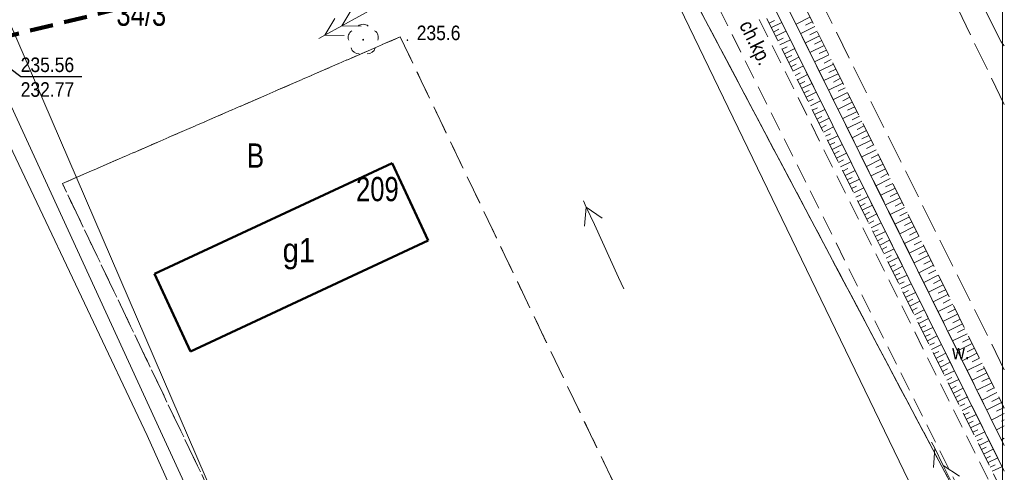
# Model space of a CAD drawing. Header units: metres. Extents: x 7529105 to 7529249, y 5515588 to 5515793.
# Tile 5 of 10: x 7529197 to 7529248, y 5515664 to 5515687. Entities that reach past the tile are written whole.
import ezdxf
from ezdxf.enums import TextEntityAlignment as Align

# ---------------------------------------------------------------- set-up
doc = ezdxf.new("R2010")
doc.units = ezdxf.units.M
doc.header["$MEASUREMENT"] = 0
for name, pattern in [('1.5_0.5', [2, 1.5, -0.5]), ('218-500', [1, 0.5, -0.5]), ('219-500', [0]), ('4', [1.8, 1.2, -0.6]), ('mz1.0_0.5', [1.5, 1, -0.5]), ('mz1.25_0.5', [1.75, 1.25, -0.5])]:
    doc.linetypes.add(name, pattern=pattern)
doc.layers.get('0').update_dxf_attribs({"color": 2, "linetype": 'CONTINUOUS', "lineweight": 5})
for name, color, linetype in [('000 Inne (niezydentyfikowane)', 7, 'CONTINUOUS'), ('210-Oznaczenie użytku', 7, 'CONTINUOUS'), ('211-Nr działki', 7, 'CONTINUOUS'), ('217-Granica konturu klasyfikcyjnego', 7, 'CONTINUOUS'), ('218-Granica użytku', 7, 'CONTINUOUS'), ('219-Linia granicy', 7, 'CONTINUOUS'), ('312-Budynek (powierzchnia)', 7, 'CONTINUOUS'), ('312-Numer ewidencyjny budynku', 7, 'CONTINUOUS'), ('312-Numer ewidencyjny budynku-Atr124', 7, 'CONTINUOUS'), ('chodnik (powierzchnia)', 7, 'CONTINUOUS'), ('chodnik (powierzchnia)-Atr17', 7, 'CONTINUOUS'), ('drzewo liściaste (punkt)', 7, 'CONTINUOUS'), ('jezdnia (powierzchnia)', 7, 'CONTINUOUS'), ('Obszar opracowania', 7, 'CONTINUOUS'), ('przewód elektroenergetyczny niskiego napięcia (linia) - symbol', 7, 'CONTINUOUS'), ('przewód elektroenergetyczny średniego napięcia (linia) - symbol', 7, 'CONTINUOUS'), ('przewód gazowy (linia)', 7, 'CONTINUOUS'), ('przewód kanalizacyjny (linia)', 7, 'CONTINUOUS'), ('przewód telekomunikacyjny (linia)', 7, 'CONTINUOUS'), ('przewód telekomunikacyjny (linia) - symbol', 7, 'CONTINUOUS'), ('punkt o określonej wysokości (sieć kanalizacyjna)-Atr2', 7, 'CONTINUOUS'), ('punkt o określonej wysokości (sieć kanalizacyjna)-Atr3', 7, 'CONTINUOUS'), ('punkt wysokościowy naturalny', 7, 'CONTINUOUS'), ('punkt wysokościowy naturalny-Atr2', 7, 'CONTINUOUS'), ('Ramki i opis wydruku', 7, 'CONTINUOUS'), ('rów przydrożny (powierzchnia)', 7, 'CONTINUOUS'), ('rów przydrożny (powierzchnia)-Atr17', 7, 'CONTINUOUS'), ('skarpa nieumocniona (powierzchnia)', 7, 'CONTINUOUS')]:
    doc.layers.add(name, color=color, linetype=linetype)
doc.styles.get("Standard").update_dxf_attribs({"font": 'Working1250', "width": 0.75})

# ---------------------------------------------------------------- blocks, each defined once
blk = doc.blocks.new('PT01')
at = {"color": 0, "linetype": 'Continuous', "lineweight": 13}
for p, q in [((0.65, 0), (0, 0)), ((0.65, 0), (1.65, 0)), ((1.65, 0), (2.65, 0)), ((2.65, 0), (3.65, 0)), ((3.65, 0), (2.784, -0.5)), ((3.65, 0), (4.65, 0)), ((4.65, 0), (3.784, 0.5)), ((4.65, 0), (5, 0))]:
    blk.add_line(p, q, dxfattribs=at)
blk = doc.blocks.new('PE04')
at = {"color": 0, "linetype": 'Continuous', "lineweight": 13}
for p, q in [((0.65, 0), (0, 0)), ((0.65, 0), (1.65, 0)), ((1.65, 0), (2.65, 0)), ((2.65, 0), (3.65, 0)), ((3.65, 0), (4.65, 0)), ((4.65, 0), (3.784, 0.5)), ((4.65, 0), (3.784, -0.5)), ((4.65, 0), (5, 0))]:
    blk.add_line(p, q, dxfattribs=at)
blk = doc.blocks.new('OP021')
at = {"linetype": 'Continuous', "lineweight": 13}
h = blk.add_hatch(color=0, dxfattribs=at)
edge = h.paths.add_edge_path()
edge.add_arc((0, 0), 0.05, 0, 360)
at = {"color": 0, "linetype": 'Continuous', "lineweight": 13}
for centre, start, end in [((0, 0.4), 49.272, 130.728), ((-0.38, 0.124), 121.308, 202.548), ((0.38, 0.124), 337.452, 58.692), ((-0.235, -0.324), 193.221, 274.871), ((0.235, -0.324), 265.129, 346.779)]:
    blk.add_arc(centre, 0.4, start, end, dxfattribs=at)
blk = doc.blocks.new('PW01')
at = {"linetype": 'Continuous', "lineweight": 13}
h = blk.add_hatch(color=0, dxfattribs=at)
edge = h.paths.add_edge_path()
edge.add_arc((0, 0), 0.045, 0, 360)
blk = doc.blocks.new('PE03')
at = {"color": 0, "linetype": 'Continuous', "lineweight": 13}
for p, q in [((0.65, 0), (0, 0)), ((0.65, 0), (1.65, 0)), ((1.65, 0), (2.65, 0)), ((2.65, 0), (3.65, 0)), ((3.65, 0), (2.784, 0.5)), ((3.65, 0), (2.784, -0.5)), ((3.65, 0), (4.65, 0)), ((4.65, 0), (3.784, 0.5)), ((4.65, 0), (3.784, -0.5)), ((4.65, 0), (5, 0))]:
    blk.add_line(p, q, dxfattribs=at)

msp = doc.modelspace()

# ---------------------------------------------------------------- linework, layer by layer
at = {"layer": '000 Inne (niezydentyfikowane)', "color": 7, "linetype": 'Continuous', "lineweight": 13}
for p, q in [((7529235.51, 5515686.69), (7529235.77, 5515686.83)), ((7529235.62, 5515686.47), (7529236.15, 5515686.73)), ((7529237.61, 5515687.01), (7529236.89, 5515686.65)), ((7529237.73, 5515686.77), (7529237.37, 5515686.59)), ((7529235.73, 5515686.24), (7529236, 5515686.38)), ((7529235.84, 5515686.02), (7529236.37, 5515686.29)), ((7529237.86, 5515686.52), (7529237.13, 5515686.16)), ((7529237.98, 5515686.28), (7529237.61, 5515686.1)), ((7529235.95, 5515685.79), (7529236.22, 5515685.93)), ((7529236.06, 5515685.57), (7529236.6, 5515685.84)), ((7529238.1, 5515686.04), (7529237.37, 5515685.68)), ((7529238.22, 5515685.8), (7529237.85, 5515685.61)), ((7529236.18, 5515685.35), (7529236.44, 5515685.48)), ((7529236.29, 5515685.12), (7529236.82, 5515685.39)), ((7529238.34, 5515685.55), (7529237.61, 5515685.19)), ((7529238.46, 5515685.31), (7529238.09, 5515685.13)), ((7529236.4, 5515684.9), (7529236.67, 5515685.03)), ((7529236.51, 5515684.67), (7529237.04, 5515684.94)), ((7529238.58, 5515685.07), (7529237.85, 5515684.7)), ((7529238.7, 5515684.82), (7529238.34, 5515684.64)), ((7529236.62, 5515684.45), (7529236.89, 5515684.58)), ((7529236.73, 5515684.22), (7529237.27, 5515684.49)), ((7529238.82, 5515684.58), (7529238.09, 5515684.22)), ((7529238.94, 5515684.33), (7529238.58, 5515684.15)), ((7529236.85, 5515684), (7529237.11, 5515684.13)), ((7529236.96, 5515683.77), (7529237.49, 5515684.04)), ((7529237.07, 5515683.55), (7529237.34, 5515683.68)), ((7529239.06, 5515684.09), (7529238.33, 5515683.73)), ((7529239.19, 5515683.85), (7529238.82, 5515683.66)), ((7529237.18, 5515683.32), (7529237.71, 5515683.59)), ((7529237.29, 5515683.1), (7529237.56, 5515683.23)), ((7529237.41, 5515682.88), (7529237.93, 5515683.14)), ((7529239.31, 5515683.6), (7529238.57, 5515683.24)), ((7529239.43, 5515683.36), (7529239.06, 5515683.18)), ((7529237.52, 5515682.65), (7529237.78, 5515682.78)), ((7529237.63, 5515682.43), (7529238.16, 5515682.69)), ((7529239.55, 5515683.11), (7529238.82, 5515682.75)), ((7529239.79, 5515682.62), (7529239.06, 5515682.26)), ((7529239.67, 5515682.87), (7529239.3, 5515682.69)), ((7529237.74, 5515682.2), (7529238, 5515682.33)), ((7529237.85, 5515681.98), (7529238.38, 5515682.24)), ((7529240.04, 5515682.13), (7529239.3, 5515681.77)), ((7529239.92, 5515682.38), (7529239.55, 5515682.2)), ((7529237.96, 5515681.75), (7529238.23, 5515681.88)), ((7529238.08, 5515681.53), (7529238.6, 5515681.79)), ((7529240.28, 5515681.64), (7529239.54, 5515681.28)), ((7529240.16, 5515681.89), (7529239.79, 5515681.7)), ((7529238.19, 5515681.3), (7529238.45, 5515681.44)), ((7529238.3, 5515681.08), (7529238.83, 5515681.34)), ((7529240.53, 5515681.15), (7529239.79, 5515680.78)), ((7529240.4, 5515681.4), (7529240.04, 5515681.21)), ((7529238.41, 5515680.86), (7529238.67, 5515680.99)), ((7529238.52, 5515680.63), (7529239.05, 5515680.89)), ((7529240.77, 5515680.66), (7529240.03, 5515680.29)), ((7529240.65, 5515680.9), (7529240.28, 5515680.72)), ((7529238.64, 5515680.41), (7529238.9, 5515680.54)), ((7529238.75, 5515680.18), (7529239.27, 5515680.44)), ((7529238.86, 5515679.96), (7529239.12, 5515680.09)), ((7529241.02, 5515680.16), (7529240.28, 5515679.8)), ((7529240.89, 5515680.41), (7529240.52, 5515680.23)), ((7529238.97, 5515679.73), (7529239.49, 5515679.99)), ((7529239.08, 5515679.51), (7529239.34, 5515679.64)), ((7529241.26, 5515679.67), (7529240.52, 5515679.3)), ((7529241.14, 5515679.92), (7529240.77, 5515679.73)), ((7529239.19, 5515679.28), (7529239.72, 5515679.54)), ((7529239.31, 5515679.06), (7529239.57, 5515679.19)), ((7529239.42, 5515678.83), (7529239.94, 5515679.09)), ((7529241.51, 5515679.18), (7529240.77, 5515678.81)), ((7529241.38, 5515679.42), (7529241.01, 5515679.24)), ((7529239.53, 5515678.61), (7529239.79, 5515678.74)), ((7529239.64, 5515678.39), (7529240.16, 5515678.65)), ((7529241.75, 5515678.68), (7529241.01, 5515678.31)), ((7529241.63, 5515678.93), (7529241.26, 5515678.74)), ((7529239.75, 5515678.16), (7529240.01, 5515678.29)), ((7529239.87, 5515677.94), (7529240.39, 5515678.2)), ((7529242, 5515678.19), (7529241.26, 5515677.82)), ((7529241.88, 5515678.43), (7529241.5, 5515678.25)), ((7529239.98, 5515677.71), (7529240.24, 5515677.84)), ((7529240.09, 5515677.49), (7529240.61, 5515677.75)), ((7529242.25, 5515677.69), (7529241.5, 5515677.32)), ((7529242.12, 5515677.94), (7529241.75, 5515677.75)), ((7529240.2, 5515677.26), (7529240.46, 5515677.39)), ((7529240.31, 5515677.04), (7529240.83, 5515677.3)), ((7529242.49, 5515677.19), (7529241.75, 5515676.82)), ((7529242.37, 5515677.44), (7529242, 5515677.26)), ((7529240.42, 5515676.81), (7529240.68, 5515676.94)), ((7529240.54, 5515676.59), (7529241.06, 5515676.85)), ((7529242.74, 5515676.7), (7529241.99, 5515676.32)), ((7529242.62, 5515676.94), (7529242.24, 5515676.76)), ((7529240.65, 5515676.36), (7529240.91, 5515676.49)), ((7529240.76, 5515676.14), (7529241.28, 5515676.4)), ((7529240.87, 5515675.92), (7529241.13, 5515676.04)), ((7529242.99, 5515676.2), (7529242.24, 5515675.83)), ((7529242.86, 5515676.45), (7529242.49, 5515676.26)), ((7529240.98, 5515675.69), (7529241.5, 5515675.95)), ((7529241.09, 5515675.47), (7529241.35, 5515675.6)), ((7529243.24, 5515675.7), (7529242.49, 5515675.33)), ((7529243.11, 5515675.95), (7529242.74, 5515675.76)), ((7529241.21, 5515675.24), (7529241.72, 5515675.5)), ((7529241.32, 5515675.02), (7529241.58, 5515675.15)), ((7529241.43, 5515674.79), (7529241.95, 5515675.05)), ((7529243.48, 5515675.2), (7529242.73, 5515674.83)), ((7529243.36, 5515675.45), (7529242.98, 5515675.26)), ((7529241.54, 5515674.57), (7529241.8, 5515674.7)), ((7529241.65, 5515674.34), (7529242.17, 5515674.6)), ((7529243.73, 5515674.7), (7529242.98, 5515674.33)), ((7529243.61, 5515674.95), (7529243.23, 5515674.76)), ((7529241.77, 5515674.12), (7529242.02, 5515674.25)), ((7529241.88, 5515673.89), (7529242.39, 5515674.15)), ((7529243.98, 5515674.2), (7529243.23, 5515673.82)), ((7529243.86, 5515674.45), (7529243.48, 5515674.26)), ((7529241.99, 5515673.67), (7529242.25, 5515673.8)), ((7529242.1, 5515673.45), (7529242.62, 5515673.7)), ((7529244.23, 5515673.7), (7529243.48, 5515673.32)), ((7529244.11, 5515673.95), (7529243.73, 5515673.76)), ((7529242.21, 5515673.22), (7529242.47, 5515673.35)), ((7529242.32, 5515673), (7529242.84, 5515673.25)), ((7529244.48, 5515673.19), (7529243.73, 5515672.82)), ((7529244.35, 5515673.45), (7529243.98, 5515673.26)), ((7529242.44, 5515672.77), (7529242.69, 5515672.9)), ((7529242.55, 5515672.55), (7529243.06, 5515672.8)), ((7529244.73, 5515672.69), (7529243.97, 5515672.32)), ((7529244.6, 5515672.94), (7529244.23, 5515672.76)), ((7529242.66, 5515672.32), (7529242.92, 5515672.45)), ((7529242.77, 5515672.1), (7529243.28, 5515672.35)), ((7529242.88, 5515671.87), (7529243.14, 5515672)), ((7529244.98, 5515672.19), (7529244.22, 5515671.81)), ((7529244.85, 5515672.44), (7529244.48, 5515672.25)), ((7529243, 5515671.65), (7529243.51, 5515671.9)), ((7529243.11, 5515671.42), (7529243.36, 5515671.55)), ((7529243.22, 5515671.2), (7529243.73, 5515671.45)), ((7529245.23, 5515671.68), (7529244.47, 5515671.31)), ((7529245.1, 5515671.94), (7529244.73, 5515671.75)), ((7529243.33, 5515670.98), (7529243.59, 5515671.1)), ((7529243.44, 5515670.75), (7529243.95, 5515671)), ((7529245.48, 5515671.18), (7529244.72, 5515670.8)), ((7529245.36, 5515671.43), (7529244.98, 5515671.24)), ((7529245.61, 5515670.93), (7529245.23, 5515670.74)), ((7529243.55, 5515670.53), (7529243.81, 5515670.65)), ((7529243.67, 5515670.3), (7529244.18, 5515670.56)), ((7529245.73, 5515670.67), (7529244.97, 5515670.3)), ((7529245.86, 5515670.42), (7529245.48, 5515670.23)), ((7529243.78, 5515670.08), (7529244.03, 5515670.2)), ((7529243.89, 5515669.85), (7529244.4, 5515670.11)), ((7529245.98, 5515670.17), (7529245.22, 5515669.79)), ((7529246.11, 5515669.92), (7529245.73, 5515669.73)), ((7529244, 5515669.63), (7529244.26, 5515669.75)), ((7529244.11, 5515669.4), (7529244.62, 5515669.66)), ((7529246.23, 5515669.66), (7529245.47, 5515669.28)), ((7529246.36, 5515669.41), (7529245.98, 5515669.22)), ((7529244.23, 5515669.18), (7529244.48, 5515669.31)), ((7529244.34, 5515668.95), (7529244.84, 5515669.21)), ((7529246.49, 5515669.15), (7529245.73, 5515668.78)), ((7529246.61, 5515668.9), (7529246.23, 5515668.71)), ((7529244.45, 5515668.73), (7529244.7, 5515668.86)), ((7529244.56, 5515668.51), (7529245.07, 5515668.76)), ((7529244.67, 5515668.28), (7529244.93, 5515668.41)), ((7529246.74, 5515668.65), (7529245.98, 5515668.27)), ((7529246.87, 5515668.39), (7529246.48, 5515668.2)), ((7529244.78, 5515668.06), (7529245.29, 5515668.31)), ((7529244.9, 5515667.83), (7529245.15, 5515667.96)), ((7529246.99, 5515668.14), (7529246.23, 5515667.76)), ((7529247.12, 5515667.88), (7529246.74, 5515667.69)), ((7529245.01, 5515667.61), (7529245.51, 5515667.86)), ((7529245.12, 5515667.38), (7529245.37, 5515667.51)), ((7529245.23, 5515667.16), (7529245.74, 5515667.41)), ((7529247.25, 5515667.63), (7529246.48, 5515667.25)), ((7529247.37, 5515667.37), (7529246.99, 5515667.18)), ((7529245.34, 5515666.93), (7529245.6, 5515667.06)), ((7529245.46, 5515666.71), (7529245.96, 5515666.96)), ((7529247.5, 5515667.12), (7529246.73, 5515666.74)), ((7529245.57, 5515666.48), (7529245.82, 5515666.61)), ((7529245.68, 5515666.26), (7529246.18, 5515666.51)), ((7529247.64, 5515666.555), (7529246.99, 5515666.23)), ((7529247.63, 5515666.86), (7529247.24, 5515666.67)), ((7529245.79, 5515666.04), (7529246.04, 5515666.16)), ((7529245.9, 5515665.81), (7529246.4, 5515666.06)), ((7529247.64, 5515665.917), (7529247.24, 5515665.72)), ((7529247.64, 5515666.23), (7529247.5, 5515666.16)), ((7529246.01, 5515665.59), (7529246.27, 5515665.71)), ((7529246.13, 5515665.36), (7529246.63, 5515665.61)), ((7529246.24, 5515665.14), (7529246.49, 5515665.26)), ((7529246.35, 5515664.91), (7529246.85, 5515665.16)), ((7529247.64, 5515665.274), (7529247.49, 5515665.2)), ((7529246.46, 5515664.69), (7529246.71, 5515664.81)), ((7529246.57, 5515664.46), (7529247.07, 5515664.71)), ((7529246.68, 5515664.24), (7529246.93, 5515664.36)), ((7529246.8, 5515664.02), (7529247.3, 5515664.26)), ((7529246.91, 5515663.79), (7529247.16, 5515663.91)), ((7529247.02, 5515663.57), (7529247.52, 5515663.81))]:
    msp.add_line(p, q, dxfattribs=at)
at = {"layer": '217-Granica konturu klasyfikcyjnego', "color": 7, "linetype": '1.5_0.5', "lineweight": 18, "flags": 128}
for points in [[(7529246.99, 5515658.96), (7529229.63, 5515691.72)], [(7529199.02, 5515678.42), (7529216.46, 5515685.99)], [(7529216.46, 5515685.99), (7529232.66, 5515652.16)], [(7529215.5, 5515644.01), (7529199.02, 5515678.42)]]:
    msp.add_lwpolyline(points, dxfattribs=at)
at = {"layer": '218-Granica użytku', "color": 7, "linetype": '218-500', "lineweight": 18, "flags": 128}
for points in [[(7529246.99, 5515658.96), (7529229.63, 5515691.72)], [(7529229.63, 5515691.72), (7529246.99, 5515658.96)], [(7529199.02, 5515678.42), (7529216.46, 5515685.99)], [(7529216.46, 5515685.99), (7529199.02, 5515678.42)], [(7529216.46, 5515685.99), (7529232.66, 5515652.16)], [(7529232.66, 5515652.16), (7529216.46, 5515685.99)], [(7529215.5, 5515644.01), (7529199.02, 5515678.42)], [(7529199.02, 5515678.42), (7529215.5, 5515644.01)]]:
    msp.add_lwpolyline(points, dxfattribs=at)
at = {"layer": '219-Linia granicy', "color": 7, "linetype": '219-500', "lineweight": 18, "flags": 128}
msp.add_lwpolyline([(7529246.99, 5515658.96), (7529229.63, 5515691.72)], dxfattribs=at)
at = {"layer": '312-Budynek (powierzchnia)', "color": 7, "linetype": 'Continuous', "lineweight": 50, "flags": 128}
for points in [[(7529203.77, 5515673.76), (7529216.05, 5515679.48)], [(7529216.05, 5515679.48), (7529217.91, 5515675.48)], [(7529217.91, 5515675.48), (7529205.64, 5515669.76)], [(7529205.64, 5515669.76), (7529203.77, 5515673.76)]]:
    msp.add_lwpolyline(points, dxfattribs=at)
at = {"layer": 'chodnik (powierzchnia)', "color": 7, "linetype": 'mz1.0_0.5', "lineweight": 18, "flags": 128}
msp.add_lwpolyline([(7529246.01, 5515661.23), (7529247.44, 5515661.88), (7529231.96, 5515692.96), (7529228.74, 5515699.46), (7529223.64, 5515710.42), (7529222.77, 5515712.6), (7529221.22, 5515712.24), (7529222.21, 5515709.73), (7529227.28, 5515698.86), (7529230.5, 5515692.3)], close=True, dxfattribs=at)
at = {"layer": 'jezdnia (powierzchnia)', "color": 7, "linetype": '1.5_0.5', "lineweight": 18, "flags": 128}
for points in [[(7529218.516, 5515792.21), (7529218.88, 5515789.02), (7529219.18, 5515783.08), (7529219.23, 5515770.45), (7529219.13, 5515769.08), (7529219.33, 5515760.52), (7529218.91, 5515753.09), (7529218.85, 5515748.61), (7529219.49, 5515736.32), (7529221.59, 5515725.34), (7529222.22, 5515723.23), (7529224.36, 5515716.84), (7529226.08, 5515712.44), (7529231.69, 5515700.62), (7529234.98, 5515694.26), (7529247.64, 5515668.816)], [(7529247.64, 5515682.502), (7529240.58, 5515697.02), (7529237.61, 5515703.38), (7529232.6, 5515714.83), (7529229.07, 5515724.67), (7529228.38, 5515727.21), (7529226.24, 5515737.15), (7529225.82, 5515748.78), (7529225.86, 5515767.95), (7529226.25, 5515786.42), (7529226.93, 5515787.33), (7529226.462, 5515792.21)]]:
    msp.add_lwpolyline(points, dxfattribs=at)
at = {"layer": 'Obszar opracowania', "color": 7, "linetype": '4', "lineweight": 200, "flags": 128}
msp.add_lwpolyline([(7529109.98, 5515664.77), (7529244.65, 5515697.97), (7529234.97, 5515771.82), (7529105.56, 5515745.73)], close=True, dxfattribs=at)
at = {"layer": 'przewód gazowy (linia)', "color": 7, "linetype": 'Continuous', "lineweight": 18, "flags": 128}
msp.add_lwpolyline([(7529247.64, 5515589.159), (7529240.24, 5515601.59), (7529233.23, 5515613), (7529231.79, 5515616.13), (7529218.28, 5515636.78), (7529214.71, 5515645.69), (7529212.71, 5515650.25), (7529209.63, 5515655.79), (7529207.73, 5515660.2), (7529196.24, 5515686.87), (7529185.5, 5515712.08), (7529173.39, 5515743.35)], dxfattribs=at)
at = {"layer": 'przewód kanalizacyjny (linia)', "color": 7, "linetype": 'Continuous', "lineweight": 18, "flags": 128}
for points in [[(7529104.64, 5515738.353), (7529132.67, 5515740.03), (7529164.13, 5515749.57), (7529175.1, 5515703.78), (7529186.19, 5515701.24), (7529194.14, 5515684.93), (7529203.4, 5515665.42), (7529215.47, 5515638.53), (7529236.67, 5515634.43), (7529243.17, 5515623.61), (7529247.64, 5515614.757)], [(7529247.64, 5515616.571), (7529243.86, 5515624.16), (7529237.42, 5515635.5), (7529216.33, 5515639.08), (7529204.08, 5515665.65), (7529195.02, 5515685.33), (7529186.68, 5515701.63), (7529176.01, 5515704.1), (7529165.13, 5515749.05)]]:
    msp.add_lwpolyline(points, dxfattribs=at)
at = {"layer": 'przewód telekomunikacyjny (linia)', "color": 7, "linetype": 'Continuous', "lineweight": 18, "flags": 128}
msp.add_lwpolyline([(7529247.64, 5515652.937), (7529244.72, 5515658.9), (7529228.86, 5515691.72), (7529223.32, 5515701.94), (7529220.31, 5515710.36), (7529218.72, 5515710.9)], dxfattribs=at)
at = {"layer": 'punkt o określonej wysokości (sieć kanalizacyjna)-Atr2', "color": 7, "flags": 128}
msp.add_lwpolyline([(7529195.02, 5515685.33), (7529196.87, 5515683.94), (7529200.021, 5515683.94)], dxfattribs=at)
at = {"layer": 'Ramki i opis wydruku', "color": 7, "linetype": 'Continuous', "lineweight": 13, "flags": 128}
msp.add_lwpolyline([(7529104.64, 5515588.21), (7529247.54, 5515588.21), (7529247.54, 5515792.21), (7529104.64, 5515792.21)], close=True, dxfattribs=at)
at = {"layer": 'rów przydrożny (powierzchnia)', "color": 7, "linetype": 'Continuous', "lineweight": 18, "flags": 128}
for points in [[(7529233.24, 5515716.88), (7529239.74, 5515701.22), (7529247.47, 5515685.74), (7529247.64, 5515685.52)], [(7529247.64, 5515664.905), (7529233.47, 5515693.56), (7529230.29, 5515699.99), (7529225.16, 5515711.04), (7529224.72, 5515710.82), (7529229.58, 5515699.82), (7529232.88, 5515693.33), (7529247.64, 5515663.57)]]:
    msp.add_lwpolyline(points, dxfattribs=at)
at = {"layer": 'skarpa nieumocniona (powierzchnia)', "color": 7, "linetype": 'mz1.25_0.5', "lineweight": 18, "flags": 128}
for points in [[(7529247.64, 5515664.907), (7529233.47, 5515693.56), (7529230.29, 5515699.99), (7529225.16, 5515711.04), (7529225.86, 5515711.4), (7529230.98, 5515700.32)], [(7529247.64, 5515662.321), (7529232.32, 5515693.09), (7529229.07, 5515699.55), (7529223.84, 5515710.54), (7529224.72, 5515710.82), (7529229.58, 5515699.82)], [(7529230.98, 5515700.32), (7529234.17, 5515693.94), (7529247.64, 5515666.834)], [(7529229.58, 5515699.82), (7529232.88, 5515693.33), (7529247.64, 5515663.575)]]:
    msp.add_lwpolyline(points, dxfattribs=at)

# ---------------------------------------------------------------- block references
at = {"layer": 'drzewo liściaste (punkt)', "color": 7, "linetype": 'Continuous', "lineweight": 13}
msp.add_blockref('OP021', (7529214.55, 5515685.84), dxfattribs=at)
at = {"layer": 'przewód elektroenergetyczny niskiego napięcia (linia) - symbol', "color": 1, "linetype": 'Continuous', "lineweight": 18, "rotation": 114.589}
msp.add_blockref('PE04', (7529228, 5515672.98), dxfattribs=at)
at = {"layer": 'przewód elektroenergetyczny średniego napięcia (linia) - symbol', "color": 1, "linetype": 'Continuous', "lineweight": 18, "rotation": 208.873}
msp.add_blockref('PE03', (7529216.64, 5515688.32), dxfattribs=at)
at = {"layer": 'przewód telekomunikacyjny (linia) - symbol', "color": 30, "linetype": 'Continuous', "lineweight": 18, "rotation": 116.486}
msp.add_blockref('PT01', (7529246.12, 5515660.6), dxfattribs=at)
at = {"layer": 'punkt wysokościowy naturalny', "color": 7, "linetype": 'Continuous', "lineweight": 13}
msp.add_blockref('PW01', (7529216.83, 5515685.82), dxfattribs=at)

# ---------------------------------------------------------------- texts
at = {"layer": '210-Oznaczenie użytku', "color": 7, "linetype": 'Continuous', "lineweight": 18, "width": 0.79}
msp.add_text('B', height=1.25, dxfattribs=at).set_placement((7529208.55, 5515679.24))
at = {"layer": '211-Nr działki', "color": 7, "linetype": 'Continuous', "lineweight": 18, "width": 0.79}
msp.add_text('34/3', height=1.25, dxfattribs=at).set_placement((7529201.81, 5515686.56))
at = {"layer": '312-Numer ewidencyjny budynku', "color": 7, "linetype": 'Continuous', "lineweight": 18, "width": 0.79}
msp.add_text('209', height=1.25, dxfattribs=at).set_placement((7529214.18, 5515677.51))
at = {"layer": '312-Numer ewidencyjny budynku-Atr124', "color": 7, "width": 0.9}
msp.add_text('g1', height=1.25, dxfattribs=at).set_placement((7529210.39, 5515674.36))
at = {"layer": 'chodnik (powierzchnia)-Atr17', "color": 7, "width": 0.9}
msp.add_text('ch.kp.', height=0.75, rotation=296.476, dxfattribs=at).set_placement((7529233.94, 5515686.6))
at = {"layer": 'punkt o określonej wysokości (sieć kanalizacyjna)-Atr2', "color": 7, "width": 0.9}
msp.add_text('235.56', height=0.75, dxfattribs=at).set_placement((7529196.87, 5515683.948), align=Align.BOTTOM_LEFT)
at = {"layer": 'punkt o określonej wysokości (sieć kanalizacyjna)-Atr3', "color": 7, "width": 0.9}
msp.add_text('232.77', height=0.75, dxfattribs=at).set_placement((7529196.87, 5515682.673), align=Align.BOTTOM_LEFT)
at = {"layer": 'punkt wysokościowy naturalny-Atr2', "color": 7, "width": 0.9}
msp.add_text('235.6', height=0.75, dxfattribs=at).set_placement((7529217.31, 5515685.82))
at = {"layer": 'rów przydrożny (powierzchnia)-Atr17', "color": 7, "width": 0.9}
msp.add_text('w.', height=0.75, dxfattribs=at).set_placement((7529244.95, 5515669.35))

doc.saveas('drawing.dxf')
